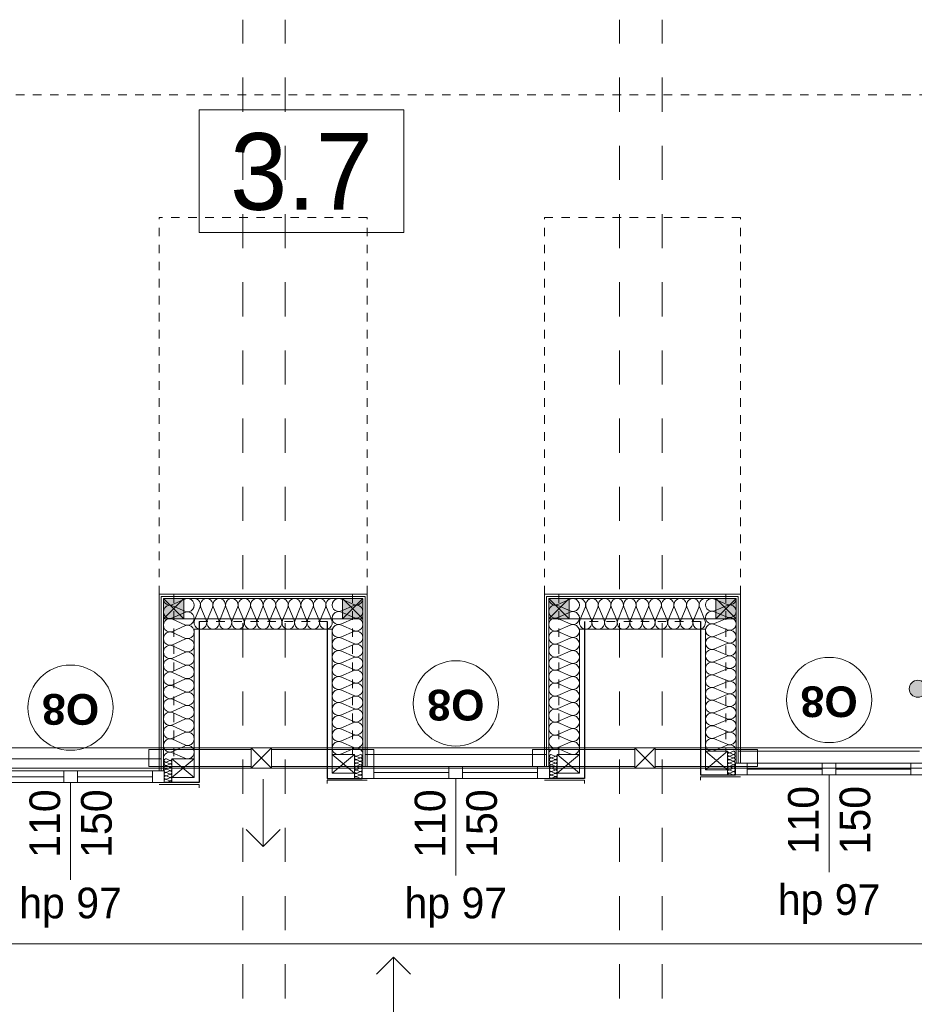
# Model space of a CAD drawing. Extents: x -251948 to -68259, y 37284 to 119967.
# Tile 22 of 41: x -106562 to -101314, y 47629 to 53404. Entities that reach past the tile are written whole.
import ezdxf

# ---------------------------------------------------------------- set-up
doc = ezdxf.new("R2010")
doc.units = 0
doc.header["$MEASUREMENT"] = 0
doc.linetypes.add('Hidden Line', pattern=[100, 50, -50])
doc.linetypes.add('Przerywana', pattern=[400, 200, -200])
for name, color, linetype in [('Arch ocieplenie', 7, 'Continuous'), ('Arch opisy', 7, 'Continuous'), ('Arch ściany działowe', 7, 'Continuous'), ('INWENT ODWODNIENIE', 7, 'Continuous')]:
    doc.layers.add(name, color=color, linetype=linetype)
for name, color, linetype, lineweight, true_color in [('Arch ocieplenie_Nr_Pióra__24', 7, 'Continuous', 13, 0x029e21), ('Arch okna_Nr_Pióra__82', 7, 'Continuous', 20, 0xaaaaaa), ('INWENT.ŚCIANY_Nr_Pióra__2', 7, 'Continuous', 13, 0x7f7f7f), ('Inwentaryzacja Konst._Nr_Pióra__3', 7, 'Continuous', 20, 0xff6600)]:
    doc.layers.add(name, color=color, linetype=linetype, lineweight=lineweight, true_color=true_color)
for name, color, linetype, lineweight in [('Arch opisy okien_Nr_Pióra__21', 7, 'Continuous', 13), ('Arch opisy_Nr_Pióra__1', 7, 'Continuous', 25), ('Arch opisy_Nr_Pióra__21', 7, 'Continuous', 13), ('Arch ściany działowe_Nr_Pióra__5', 7, 'Continuous', 13), ('INWENT DACH_Nr_Pióra__21', 7, 'Continuous', 13), ('INWENT ODWODNIENIE_Nr_Pióra__21', 7, 'Continuous', 13), ('INWENT ODWODNIENIE_Nr_Pióra__5', 7, 'Continuous', 13), ('INWENT OPISY_Nr_Pióra__21', 7, 'Continuous', 13), ('INWENT STROPY_Nr_Pióra__21', 7, 'Continuous', 13), ('INWENT. OKNA_Nr_Pióra__21', 7, 'Continuous', 13), ('INWENT.ŚCIANY_Nr_Pióra__1', 7, 'Continuous', 25), ('INWENT.ŚCIANY_Nr_Pióra__20', 1, 'Continuous', 20)]:
    doc.layers.add(name, color=color, linetype=linetype, lineweight=lineweight)
doc.styles.add('GENERATED_STYLE_4', font='txt')
doc.styles.add('GENERATED_STYLE_5', font='txt')
doc.styles.add('GENERATED_STYLE_6', font='arialbd.ttf')

# ---------------------------------------------------------------- blocks, each defined once
blk = doc.blocks.new('Ściana_101', base_point=(-105743.7, 50033.6))
at = {"layer": 'Arch ściany działowe_Nr_Pióra__5', "linetype": 'Continuous'}
for p, q in [((-105743.7, 50033.6), (-105743.7, 48998.6)), ((-105731.2, 48998.6), (-105731.2, 50021.1)), ((-105743.7, 48998.6), (-105731.2, 48998.6))]:
    blk.add_line(p, q, dxfattribs=at)
blk = doc.blocks.new('Ściana_102', base_point=(-105731.2, 50021.1))
at = {"layer": 'Arch ściany działowe_Nr_Pióra__5', "linetype": 'Continuous'}
for p, q in [((-105731.2, 50021.1), (-105731.2, 48998.6)), ((-105718.7, 48998.6), (-105718.7, 50008.6)), ((-105731.2, 48998.6), (-105718.7, 48998.6))]:
    blk.add_line(p, q, dxfattribs=at)
blk = doc.blocks.new('Ściana_103', base_point=(-104523.7, 50033.6))
at = {"layer": 'Arch ściany działowe_Nr_Pióra__5', "linetype": 'Continuous'}
for p, q in [((-104536.2, 50021.1), (-104536.2, 49023.6)), ((-104523.7, 49023.6), (-104523.7, 50033.6)), ((-104536.2, 49023.6), (-104523.7, 49023.6))]:
    blk.add_line(p, q, dxfattribs=at)
blk = doc.blocks.new('Ściana_104', base_point=(-104536.2, 50021.1))
at = {"layer": 'Arch ściany działowe_Nr_Pióra__5', "linetype": 'Continuous'}
for p, q in [((-104536.2, 49023.6), (-104536.2, 50021.1)), ((-104548.7, 50008.6), (-104548.7, 49023.6)), ((-104548.7, 49023.6), (-104536.2, 49023.6))]:
    blk.add_line(p, q, dxfattribs=at)
blk = doc.blocks.new('Ściana_105', base_point=(-103483.7, 50033.6))
at = {"layer": 'Arch ściany działowe_Nr_Pióra__5', "linetype": 'Continuous'}
for p, q in [((-103483.7, 50033.6), (-103483.7, 49023.6)), ((-103471.2, 49023.6), (-103471.2, 50021.1)), ((-103483.7, 49023.6), (-103471.2, 49023.6))]:
    blk.add_line(p, q, dxfattribs=at)
blk = doc.blocks.new('Ściana_106', base_point=(-103471.2, 50021.1))
at = {"layer": 'Arch ściany działowe_Nr_Pióra__5', "linetype": 'Continuous'}
for p, q in [((-103471.2, 50021.1), (-103471.2, 49023.6)), ((-103458.7, 49023.6), (-103458.7, 50008.6)), ((-103471.2, 49023.6), (-103458.7, 49023.6))]:
    blk.add_line(p, q, dxfattribs=at)
blk = doc.blocks.new('Ściana_107', base_point=(-102333.7, 50033.6))
at = {"layer": 'Arch ściany działowe_Nr_Pióra__5', "linetype": 'Continuous'}
for p, q in [((-102346.2, 50021.1), (-102346.2, 49043.6)), ((-102333.7, 49043.6), (-102333.7, 50033.6)), ((-102346.2, 49043.6), (-102333.7, 49043.6))]:
    blk.add_line(p, q, dxfattribs=at)
blk = doc.blocks.new('Ściana_108', base_point=(-102346.2, 50021.1))
at = {"layer": 'Arch ściany działowe_Nr_Pióra__5', "linetype": 'Continuous'}
for p, q in [((-102346.2, 49043.6), (-102346.2, 50021.1)), ((-102358.7, 50008.6), (-102358.7, 49043.6)), ((-102358.7, 49043.6), (-102346.2, 49043.6))]:
    blk.add_line(p, q, dxfattribs=at)
blk = doc.blocks.new('Ściana_171', base_point=(-104523.7, 50033.6))
at = {"layer": 'Arch ściany działowe_Nr_Pióra__5', "linetype": 'Continuous'}
for p, q in [((-104523.7, 50033.6), (-105743.7, 50033.6)), ((-105731.2, 50021.1), (-104536.2, 50021.1))]:
    blk.add_line(p, q, dxfattribs=at)
blk = doc.blocks.new('Ściana_172', base_point=(-104536.2, 50021.1))
at = {"layer": 'Arch ściany działowe_Nr_Pióra__5', "linetype": 'Continuous'}
for p, q in [((-104536.2, 50021.1), (-105731.2, 50021.1)), ((-105718.7, 50008.6), (-104548.7, 50008.6))]:
    blk.add_line(p, q, dxfattribs=at)
blk = doc.blocks.new('Ściana_173', base_point=(-102333.7, 50033.6))
at = {"layer": 'Arch ściany działowe_Nr_Pióra__5', "linetype": 'Continuous'}
for p, q in [((-102333.7, 50033.6), (-103483.7, 50033.6)), ((-103471.2, 50021.1), (-102346.2, 50021.1))]:
    blk.add_line(p, q, dxfattribs=at)
blk = doc.blocks.new('Ściana_174', base_point=(-102346.2, 50021.1))
at = {"layer": 'Arch ściany działowe_Nr_Pióra__5', "linetype": 'Continuous'}
for p, q in [((-102346.2, 50021.1), (-103471.2, 50021.1)), ((-103458.7, 50008.6), (-102358.7, 50008.6))]:
    blk.add_line(p, q, dxfattribs=at)
blk = doc.blocks.new('Izolacja cieplna 14_74', base_point=(-105718.7, 49068.6))
at = {"layer": 'Arch ocieplenie_Nr_Pióra__24', "linetype": 'Continuous'}
for p, q in [((-105665.1, 49972.7), (-105592.4, 50005.3)), ((-105592.4, 49933.6), (-105665.1, 49966.1)), ((-105665.1, 49894.4), (-105592.4, 49927)), ((-105592.4, 49855.2), (-105665.1, 49887.8)), ((-105665.1, 49816.1), (-105592.4, 49848.6)), ((-105592.4, 49776.9), (-105665.1, 49809.5)), ((-105665.1, 49737.7), (-105592.4, 49770.3)), ((-105592.4, 49698.6), (-105665.1, 49731.1)), ((-105665.1, 49659.4), (-105592.4, 49692)), ((-105592.4, 49620.2), (-105665.1, 49652.8)), ((-105665.1, 49581.1), (-105592.4, 49613.6)), ((-105592.4, 49541.9), (-105665.1, 49574.5)), ((-105665.1, 49502.7), (-105592.4, 49535.3)), ((-105592.4, 49463.6), (-105665.1, 49496.1)), ((-105665.1, 49424.4), (-105592.4, 49457)), ((-105592.4, 49385.2), (-105665.1, 49417.8)), ((-105665.1, 49346.1), (-105592.4, 49378.6)), ((-105592.4, 49306.9), (-105665.1, 49339.5)), ((-105665.1, 49267.7), (-105592.4, 49300.3)), ((-105592.4, 49228.6), (-105665.1, 49261.1)), ((-105665.1, 49189.4), (-105592.4, 49222)), ((-105592.4, 49150.2), (-105665.1, 49182.8)), ((-105665.1, 49111.1), (-105592.4, 49143.6)), ((-105592.4, 49071.9), (-105665.1, 49104.5))]:
    blk.add_line(p, q, dxfattribs=at)
for centre, start_param, end_param in [((-105577, 49969.4), 2.728799, 6.695979), ((-105680.5, 49930.3), 5.870392, 9.837571), ((-105680.5, 50008.6), 1.570796, 3.554385), ((-105577, 49891.1), 2.728799, 6.695979), ((-105680.5, 49851.9), 5.870392, 9.837571), ((-105577, 49812.8), 2.728799, 6.695979), ((-105680.5, 49773.6), 5.870392, 9.837571), ((-105680.5, 49695.3), 5.870392, 9.837571), ((-105577, 49734.4), 2.728799, 6.695979), ((-105577, 49656.1), 2.728799, 6.695979), ((-105680.5, 49616.9), 5.870392, 9.837571), ((-105577, 49577.8), 2.728799, 6.695979), ((-105680.5, 49538.6), 5.870392, 9.837571), ((-105680.5, 49460.3), 5.870392, 9.837571), ((-105577, 49499.4), 2.728799, 6.695979), ((-105577, 49421.1), 2.728799, 6.695979), ((-105680.5, 49381.9), 5.870392, 9.837571), ((-105577, 49342.8), 2.728799, 6.695979), ((-105680.5, 49303.6), 5.870392, 9.837571), ((-105680.5, 49225.3), 5.870392, 9.837571), ((-105577, 49264.4), 2.728799, 6.695979), ((-105577, 49186.1), 2.728799, 6.695979), ((-105680.5, 49146.9), 5.870392, 9.837571), ((-105577, 49107.8), 2.728799, 6.695979), ((-105680.5, 49068.6), 5.870392, 7.853982)]:
    blk.add_ellipse(centre, major_axis=(0, 39.2), ratio=0.977414, start_param=start_param, end_param=end_param, dxfattribs=at)
blk = doc.blocks.new('Izolacja cieplna 14_75', base_point=(-105668.7, 48928.6))
at = {"layer": 'Arch ocieplenie_Nr_Pióra__24', "linetype": 'Continuous'}
for p, q in [((-105682.1, 49059.4), (-105700.3, 49067.8)), ((-105700.3, 49049.4), (-105682.1, 49057.8)), ((-105682.1, 49039.4), (-105700.3, 49047.8)), ((-105700.3, 49029.4), (-105682.1, 49037.8)), ((-105682.1, 49019.4), (-105700.3, 49027.8)), ((-105700.3, 49009.4), (-105682.1, 49017.8)), ((-105682.1, 48999.4), (-105700.3, 49007.8)), ((-105700.3, 48989.4), (-105682.1, 48997.8)), ((-105682.1, 48979.4), (-105700.3, 48987.8)), ((-105700.3, 48969.4), (-105682.1, 48977.8)), ((-105682.1, 48959.4), (-105700.3, 48967.8)), ((-105700.3, 48949.4), (-105682.1, 48957.8)), ((-105682.1, 48939.4), (-105700.3, 48947.8)), ((-105700.3, 48929.4), (-105682.1, 48937.8))]:
    blk.add_line(p, q, dxfattribs=at)
for centre, start_param, end_param in [((-105704.2, 49058.6), 5.870392, 9.837571), ((-105704.2, 49038.6), 5.870392, 9.837571), ((-105678.3, 49068.6), 2.7288, 4.712389), ((-105678.3, 49048.6), 2.7288, 6.695979), ((-105678.3, 49028.6), 2.7288, 6.695979), ((-105704.2, 49018.6), 5.870392, 9.837571), ((-105704.2, 48998.6), 5.870392, 9.837571), ((-105704.2, 48978.6), 5.870392, 9.837571), ((-105678.3, 49008.6), 2.7288, 6.695979), ((-105678.3, 48988.6), 2.7288, 6.695979), ((-105678.3, 48968.6), 2.7288, 6.695979), ((-105704.2, 48958.6), 5.870392, 9.837571), ((-105704.2, 48938.6), 5.870392, 9.837571), ((-105678.3, 48948.6), 2.7288, 6.695979), ((-105678.3, 48928.6), 4.712389, 6.695979)]:
    blk.add_ellipse(centre, major_axis=(0, 10), ratio=0.957061, start_param=start_param, end_param=end_param, dxfattribs=at)
blk = doc.blocks.new('Izolacja cieplna 14_77', base_point=(-104548.7, 49093.6))
at = {"layer": 'Arch ocieplenie_Nr_Pióra__24', "linetype": 'Continuous'}
for p, q in [((-104602.4, 49973.7), (-104675.1, 50005.4)), ((-104675.1, 49935.6), (-104602.4, 49967.3)), ((-104602.4, 49897.4), (-104675.1, 49929.1)), ((-104675.1, 49859.3), (-104602.4, 49891)), ((-104602.4, 49821.2), (-104675.1, 49852.9)), ((-104675.1, 49783.1), (-104602.4, 49814.8)), ((-104602.4, 49744.9), (-104675.1, 49776.6)), ((-104675.1, 49706.8), (-104602.4, 49738.5)), ((-104602.4, 49668.7), (-104675.1, 49700.4)), ((-104675.1, 49630.6), (-104602.4, 49662.3)), ((-104602.4, 49592.4), (-104675.1, 49624.1)), ((-104675.1, 49554.3), (-104602.4, 49586)), ((-104602.4, 49516.2), (-104675.1, 49547.9)), ((-104675.1, 49478.1), (-104602.4, 49509.8)), ((-104602.4, 49439.9), (-104675.1, 49471.6)), ((-104675.1, 49401.8), (-104602.4, 49433.5)), ((-104602.4, 49363.7), (-104675.1, 49395.4)), ((-104675.1, 49325.6), (-104602.4, 49357.3)), ((-104602.4, 49287.4), (-104675.1, 49319.1)), ((-104675.1, 49249.3), (-104602.4, 49281)), ((-104602.4, 49211.2), (-104675.1, 49242.9)), ((-104675.1, 49173.1), (-104602.4, 49204.8)), ((-104602.4, 49134.9), (-104675.1, 49166.6)), ((-104675.1, 49096.8), (-104602.4, 49128.5))]:
    blk.add_line(p, q, dxfattribs=at)
for centre, start_param, end_param in [((-104690.5, 49970.5), 4.299595, 8.266775), ((-104587, 50008.6), 1.158004, 3.141593), ((-104587, 49932.4), 1.158004, 5.125183), ((-104690.5, 49894.2), 4.299595, 8.266775), ((-104587, 49856.1), 1.158004, 5.125183), ((-104690.5, 49818), 4.299595, 8.266775), ((-104690.5, 49741.7), 4.299595, 8.266775), ((-104587, 49779.9), 1.158004, 5.125183), ((-104587, 49703.6), 1.158004, 5.125183), ((-104690.5, 49665.5), 4.299595, 8.266775), ((-104587, 49627.4), 1.158004, 5.125183), ((-104690.5, 49589.2), 4.299595, 8.266775), ((-104690.5, 49513), 4.299595, 8.266775), ((-104587, 49551.1), 1.158004, 5.125183), ((-104587, 49474.9), 1.158004, 5.125183), ((-104690.5, 49436.7), 4.299595, 8.266775), ((-104587, 49398.6), 1.158004, 5.125183), ((-104690.5, 49360.5), 4.299595, 8.266775), ((-104690.5, 49284.2), 4.299595, 8.266775), ((-104587, 49322.4), 1.158004, 5.125183), ((-104587, 49246.1), 1.158004, 5.125183), ((-104690.5, 49208), 4.299595, 8.266775), ((-104587, 49169.9), 1.158004, 5.125183), ((-104690.5, 49131.7), 4.299595, 8.266775), ((-104587, 49093.6), 3.141593, 5.125182)]:
    blk.add_ellipse(centre, major_axis=(-38.3, 0), ratio=0.995897, start_param=start_param, end_param=end_param, dxfattribs=at)
blk = doc.blocks.new('Izolacja cieplna 14_78', base_point=(-103458.7, 49093.6))
at = {"layer": 'Arch ocieplenie_Nr_Pióra__24', "linetype": 'Continuous'}
for p, q in [((-103405.1, 49973.7), (-103332.4, 50005.4)), ((-103332.4, 49935.6), (-103405.1, 49967.3)), ((-103405.1, 49897.4), (-103332.4, 49929.1)), ((-103332.4, 49859.3), (-103405.1, 49891)), ((-103405.1, 49821.2), (-103332.4, 49852.9)), ((-103332.4, 49783.1), (-103405.1, 49814.8)), ((-103405.1, 49744.9), (-103332.4, 49776.6)), ((-103332.4, 49706.8), (-103405.1, 49738.5)), ((-103405.1, 49668.7), (-103332.4, 49700.4)), ((-103332.4, 49630.6), (-103405.1, 49662.3)), ((-103405.1, 49592.4), (-103332.4, 49624.1)), ((-103332.4, 49554.3), (-103405.1, 49586)), ((-103405.1, 49516.2), (-103332.4, 49547.9)), ((-103332.4, 49478.1), (-103405.1, 49509.8)), ((-103405.1, 49439.9), (-103332.4, 49471.6)), ((-103332.4, 49401.8), (-103405.1, 49433.5)), ((-103405.1, 49363.7), (-103332.4, 49395.4)), ((-103332.4, 49325.6), (-103405.1, 49357.3)), ((-103405.1, 49287.4), (-103332.4, 49319.1)), ((-103332.4, 49249.3), (-103405.1, 49281)), ((-103405.1, 49211.2), (-103332.4, 49242.9)), ((-103332.4, 49173.1), (-103405.1, 49204.8)), ((-103405.1, 49134.9), (-103332.4, 49166.6)), ((-103332.4, 49096.8), (-103405.1, 49128.5))]:
    blk.add_line(p, q, dxfattribs=at)
for centre, start_param, end_param in [((-103317, 49970.5), 1.158003, 5.125183), ((-103420.5, 49932.4), 4.299595, 8.266774), ((-103420.5, 50008.6), 0, 1.983589), ((-103420.5, 49856.1), 4.299595, 8.266774), ((-103317, 49894.2), 1.158003, 5.125183), ((-103317, 49818), 1.158003, 5.125183), ((-103420.5, 49779.9), 4.299595, 8.266774), ((-103317, 49741.7), 1.158003, 5.125183), ((-103420.5, 49703.6), 4.299595, 8.266774), ((-103420.5, 49627.4), 4.299595, 8.266774), ((-103317, 49665.5), 1.158003, 5.125183), ((-103317, 49589.2), 1.158003, 5.125183), ((-103420.5, 49551.1), 4.299595, 8.266774), ((-103317, 49513), 1.158003, 5.125183), ((-103420.5, 49474.9), 4.299595, 8.266774), ((-103420.5, 49398.6), 4.299595, 8.266774), ((-103317, 49436.7), 1.158003, 5.125183), ((-103317, 49360.5), 1.158003, 5.125183), ((-103420.5, 49322.4), 4.299595, 8.266774), ((-103317, 49284.2), 1.158003, 5.125183), ((-103420.5, 49246.1), 4.299595, 8.266774), ((-103420.5, 49169.9), 4.299595, 8.266774), ((-103317, 49208), 1.158003, 5.125183), ((-103317, 49131.7), 1.158003, 5.125183), ((-103420.5, 49093.6), 4.299596, 6.283185)]:
    blk.add_ellipse(centre, major_axis=(-38.3, 0), ratio=0.995897, start_param=start_param, end_param=end_param, dxfattribs=at)
blk = doc.blocks.new('Izolacja cieplna 14_79', base_point=(-103408.7, 48953.6))
at = {"layer": 'Arch ocieplenie_Nr_Pióra__24', "linetype": 'Continuous'}
for p, q in [((-103422.1, 49084.4), (-103440.3, 49092.8)), ((-103440.3, 49074.4), (-103422.1, 49082.8)), ((-103422.1, 49064.4), (-103440.3, 49072.8)), ((-103440.3, 49054.4), (-103422.1, 49062.8)), ((-103422.1, 49044.4), (-103440.3, 49052.8)), ((-103440.3, 49034.4), (-103422.1, 49042.8)), ((-103422.1, 49024.4), (-103440.3, 49032.8)), ((-103440.3, 49014.4), (-103422.1, 49022.8)), ((-103422.1, 49004.4), (-103440.3, 49012.8)), ((-103440.3, 48994.4), (-103422.1, 49002.8)), ((-103422.1, 48984.4), (-103440.3, 48992.8)), ((-103440.3, 48974.4), (-103422.1, 48982.8)), ((-103422.1, 48964.4), (-103440.3, 48972.8)), ((-103440.3, 48954.4), (-103422.1, 48962.8))]:
    blk.add_line(p, q, dxfattribs=at)
for centre, start_param, end_param in [((-103444.2, 49083.6), 5.870392, 9.837571), ((-103418.3, 49093.6), 2.7288, 4.712389), ((-103444.2, 49063.6), 5.870392, 9.837571), ((-103444.2, 49043.6), 5.870392, 9.837571), ((-103444.2, 49023.6), 5.870392, 9.837571), ((-103418.3, 49073.6), 2.7288, 6.695979), ((-103418.3, 49053.6), 2.7288, 6.695979), ((-103418.3, 49033.6), 2.7288, 6.695979), ((-103444.2, 49003.6), 5.870392, 9.837571), ((-103444.2, 48983.6), 5.870392, 9.837571), ((-103444.2, 48963.6), 5.870392, 9.837571), ((-103418.3, 49013.6), 2.7288, 6.695979), ((-103418.3, 48993.6), 2.7288, 6.695979), ((-103418.3, 48973.6), 2.7288, 6.695979), ((-103418.3, 48953.6), 4.712389, 6.695979)]:
    blk.add_ellipse(centre, major_axis=(0, 10), ratio=0.957061, start_param=start_param, end_param=end_param, dxfattribs=at)
blk = doc.blocks.new('Izolacja cieplna 14_80', base_point=(-104598.7, 48953.6))
at = {"layer": 'Arch ocieplenie_Nr_Pióra__24', "linetype": 'Continuous'}
for p, q in [((-104585.3, 49084.4), (-104567.1, 49092.8)), ((-104567.1, 49074.4), (-104585.3, 49082.8)), ((-104585.3, 49064.4), (-104567.1, 49072.8)), ((-104567.1, 49054.4), (-104585.3, 49062.8)), ((-104585.3, 49044.4), (-104567.1, 49052.8)), ((-104567.1, 49034.4), (-104585.3, 49042.8)), ((-104585.3, 49024.4), (-104567.1, 49032.8)), ((-104567.1, 49014.4), (-104585.3, 49022.8)), ((-104585.3, 49004.4), (-104567.1, 49012.8)), ((-104567.1, 48994.4), (-104585.3, 49002.8)), ((-104585.3, 48984.4), (-104567.1, 48992.8)), ((-104567.1, 48974.4), (-104585.3, 48982.8)), ((-104585.3, 48964.4), (-104567.1, 48972.8)), ((-104567.1, 48954.4), (-104585.3, 48962.8))]:
    blk.add_line(p, q, dxfattribs=at)
for centre, start_param, end_param in [((-104589.2, 49093.6), 1.570796, 3.554385), ((-104563.3, 49083.6), 2.728799, 6.695979), ((-104589.2, 49073.6), 5.870392, 9.837571), ((-104589.2, 49053.6), 5.870392, 9.837571), ((-104589.2, 49033.6), 5.870392, 9.837571), ((-104563.3, 49063.6), 2.728799, 6.695979), ((-104563.3, 49043.6), 2.728799, 6.695979), ((-104563.3, 49023.6), 2.728799, 6.695979), ((-104589.2, 49013.6), 5.870392, 9.837571), ((-104589.2, 48993.6), 5.870392, 9.837571), ((-104589.2, 48973.6), 5.870392, 9.837571), ((-104563.3, 49003.6), 2.728799, 6.695979), ((-104563.3, 48983.6), 2.728799, 6.695979), ((-104563.3, 48963.6), 2.728799, 6.695979), ((-104589.2, 48953.6), 5.870392, 7.853982)]:
    blk.add_ellipse(centre, major_axis=(0, 10), ratio=0.957061, start_param=start_param, end_param=end_param, dxfattribs=at)
blk = doc.blocks.new('Izolacja cieplna 14_81', base_point=(-102358.7, 49113.6))
at = {"layer": 'Arch ocieplenie_Nr_Pióra__24', "linetype": 'Continuous'}
for p, q in [((-102412.4, 49974.4), (-102485.1, 50005.5)), ((-102485.1, 49937.2), (-102412.4, 49968.2)), ((-102412.4, 49899.9), (-102485.1, 49930.9)), ((-102485.1, 49862.6), (-102412.4, 49893.6)), ((-102412.4, 49825.3), (-102485.1, 49856.3)), ((-102485.1, 49788), (-102412.4, 49819)), ((-102412.4, 49750.7), (-102485.1, 49781.7)), ((-102485.1, 49713.4), (-102412.4, 49744.4)), ((-102412.4, 49676.1), (-102485.1, 49707.1)), ((-102485.1, 49638.8), (-102412.4, 49669.8)), ((-102412.4, 49601.5), (-102485.1, 49632.6)), ((-102485.1, 49564.2), (-102412.4, 49595.3)), ((-102412.4, 49526.9), (-102485.1, 49558)), ((-102485.1, 49489.7), (-102412.4, 49520.7)), ((-102412.4, 49452.4), (-102485.1, 49483.4)), ((-102485.1, 49415.1), (-102412.4, 49446.1)), ((-102412.4, 49377.8), (-102485.1, 49408.8)), ((-102485.1, 49340.5), (-102412.4, 49371.5)), ((-102412.4, 49303.2), (-102485.1, 49334.2)), ((-102485.1, 49265.9), (-102412.4, 49296.9)), ((-102412.4, 49228.6), (-102485.1, 49259.6)), ((-102485.1, 49191.3), (-102412.4, 49222.3)), ((-102412.4, 49154), (-102485.1, 49185.1)), ((-102485.1, 49116.7), (-102412.4, 49147.8))]:
    blk.add_line(p, q, dxfattribs=at)
for centre, start_param, end_param in [((-102500.5, 49971.3), 4.299595, 8.266775), ((-102397, 50008.6), 1.158004, 3.141593), ((-102397, 49934), 1.158004, 5.125183), ((-102500.5, 49896.7), 4.299595, 8.266775), ((-102397, 49859.4), 1.158004, 5.125183), ((-102500.5, 49822.1), 4.299595, 8.266775), ((-102500.5, 49747.6), 4.299595, 8.266775), ((-102397, 49784.9), 1.158004, 5.125183), ((-102397, 49710.3), 1.158004, 5.125183), ((-102500.5, 49673), 4.299595, 8.266775), ((-102397, 49635.7), 1.158004, 5.125183), ((-102500.5, 49598.4), 4.299595, 8.266775), ((-102500.5, 49523.8), 4.299595, 8.266775), ((-102397, 49561.1), 1.158004, 5.125183), ((-102397, 49486.5), 1.158004, 5.125183), ((-102500.5, 49449.2), 4.299595, 8.266775), ((-102397, 49411.9), 1.158004, 5.125183), ((-102500.5, 49374.6), 4.299595, 8.266775), ((-102397, 49337.4), 1.158004, 5.125183), ((-102500.5, 49300.1), 4.299595, 8.266775), ((-102500.5, 49225.5), 4.299595, 8.266775), ((-102397, 49262.8), 1.158004, 5.125183), ((-102397, 49188.2), 1.158004, 5.125183), ((-102500.5, 49150.9), 4.299595, 8.266775), ((-102397, 49113.6), 3.141593, 5.125182)]:
    blk.add_ellipse(centre, major_axis=(-38.3, 0), ratio=0.974129, start_param=start_param, end_param=end_param, dxfattribs=at)
blk = doc.blocks.new('Izolacja cieplna 14_84', base_point=(-102408.7, 48973.6))
at = {"layer": 'Arch ocieplenie_Nr_Pióra__24', "linetype": 'Continuous'}
for p, q in [((-102395.3, 49104.4), (-102377.1, 49112.8)), ((-102377.1, 49094.4), (-102395.3, 49102.8)), ((-102395.3, 49084.4), (-102377.1, 49092.8)), ((-102377.1, 49074.4), (-102395.3, 49082.8)), ((-102395.3, 49064.4), (-102377.1, 49072.8)), ((-102377.1, 49054.4), (-102395.3, 49062.8)), ((-102395.3, 49044.4), (-102377.1, 49052.8)), ((-102377.1, 49034.4), (-102395.3, 49042.8)), ((-102395.3, 49024.4), (-102377.1, 49032.8)), ((-102377.1, 49014.4), (-102395.3, 49022.8)), ((-102395.3, 49004.4), (-102377.1, 49012.8)), ((-102377.1, 48994.4), (-102395.3, 49002.8)), ((-102395.3, 48984.4), (-102377.1, 48992.8)), ((-102377.1, 48974.4), (-102395.3, 48982.8))]:
    blk.add_line(p, q, dxfattribs=at)
for centre, start_param, end_param in [((-102399.2, 49093.6), 5.870392, 9.837571), ((-102399.2, 49113.6), 1.570796, 3.554385), ((-102373.3, 49103.6), 2.728799, 6.695979), ((-102373.3, 49083.6), 2.728799, 6.695979), ((-102399.2, 49073.6), 5.870392, 9.837571), ((-102399.2, 49053.6), 5.870392, 9.837571), ((-102399.2, 49033.6), 5.870392, 9.837571), ((-102373.3, 49063.6), 2.728799, 6.695979), ((-102373.3, 49043.6), 2.728799, 6.695979), ((-102373.3, 49023.6), 2.728799, 6.695979), ((-102399.2, 49013.6), 5.870392, 9.837571), ((-102399.2, 48993.6), 5.870392, 9.837571), ((-102399.2, 48973.6), 5.870392, 7.853982), ((-102373.3, 49003.6), 2.728799, 6.695979), ((-102373.3, 48983.6), 2.728799, 6.695979)]:
    blk.add_ellipse(centre, major_axis=(0, 10), ratio=0.957061, start_param=start_param, end_param=end_param, dxfattribs=at)
blk = doc.blocks.new('Izolacja cieplna 14_119', base_point=(-105538.7, 50008.6))
at = {"layer": 'Arch ocieplenie_Nr_Pióra__24', "linetype": 'Continuous'}
for p, q in [((-105535.6, 49882.2), (-105505, 49955)), ((-105498.8, 49955), (-105468.2, 49882.2)), ((-105462, 49882.2), (-105431.4, 49955)), ((-105425.2, 49955), (-105394.6, 49882.2)), ((-105388.4, 49882.2), (-105357.7, 49955)), ((-105351.6, 49955), (-105320.9, 49882.2)), ((-105314.7, 49882.2), (-105284.1, 49955)), ((-105277.9, 49955), (-105247.3, 49882.2)), ((-105241.1, 49882.2), (-105210.5, 49955)), ((-105204.3, 49955), (-105173.6, 49882.2)), ((-105167.5, 49882.2), (-105136.8, 49955)), ((-105130.6, 49955), (-105100, 49882.2)), ((-105093.8, 49882.2), (-105063.2, 49955)), ((-105057, 49955), (-105026.4, 49882.2)), ((-105020.2, 49882.2), (-104989.6, 49955)), ((-104983.4, 49955), (-104952.7, 49882.2)), ((-104946.6, 49882.2), (-104915.9, 49955)), ((-104909.7, 49955), (-104879.1, 49882.2)), ((-104872.9, 49882.2), (-104842.3, 49955)), ((-104836.1, 49955), (-104805.5, 49882.2)), ((-104799.3, 49882.2), (-104768.6, 49955)), ((-104762.5, 49955), (-104731.8, 49882.2))]:
    blk.add_line(p, q, dxfattribs=at)
for centre, start_param, end_param in [((-105538.7, 49970.3), 4.299596, 6.283185), ((-105465.1, 49970.3), 4.299595, 8.266774), ((-105391.5, 49970.3), 4.299595, 8.266774), ((-105317.8, 49970.3), 4.299595, 8.266774), ((-105244.2, 49970.3), 4.299595, 8.266774), ((-105170.6, 49970.3), 4.299595, 8.266774), ((-105096.9, 49970.3), 4.299595, 8.266774), ((-105023.3, 49970.3), 4.299595, 8.266774), ((-104949.6, 49970.3), 4.299595, 8.266774), ((-104876, 49970.3), 4.299595, 8.266774), ((-104802.4, 49970.3), 4.299595, 8.266774), ((-104728.7, 49970.3), 0, 1.983589), ((-105501.9, 49866.9), 1.158003, 5.125183), ((-105428.3, 49866.9), 1.158003, 5.125183), ((-105354.6, 49866.9), 1.158003, 5.125183), ((-105281, 49866.9), 1.158003, 5.125183), ((-105207.4, 49866.9), 1.158003, 5.125183), ((-105133.7, 49866.9), 1.158003, 5.125183), ((-105060.1, 49866.9), 1.158003, 5.125183), ((-104986.5, 49866.9), 1.158003, 5.125183), ((-104912.8, 49866.9), 1.158003, 5.125183), ((-104839.2, 49866.9), 1.158003, 5.125183), ((-104765.6, 49866.9), 1.158003, 5.125183)]:
    blk.add_ellipse(centre, major_axis=(0, 38.3), ratio=0.961761, start_param=start_param, end_param=end_param, dxfattribs=at)
blk = doc.blocks.new('Izolacja cieplna 14_120', base_point=(-103278.7, 50008.6))
at = {"layer": 'Arch ocieplenie_Nr_Pióra__24', "linetype": 'Continuous'}
for p, q in [((-103275.6, 49882.2), (-103244.8, 49955)), ((-103238.6, 49955), (-103207.8, 49882.2)), ((-103201.6, 49882.2), (-103170.8, 49955)), ((-103164.6, 49955), (-103133.8, 49882.2)), ((-103127.6, 49882.2), (-103096.8, 49955)), ((-103090.6, 49955), (-103059.8, 49882.2)), ((-103053.6, 49882.2), (-103022.8, 49955)), ((-103016.6, 49955), (-102985.8, 49882.2)), ((-102979.6, 49882.2), (-102948.8, 49955)), ((-102942.6, 49955), (-102911.8, 49882.2)), ((-102905.6, 49882.2), (-102874.8, 49955)), ((-102868.6, 49955), (-102837.8, 49882.2)), ((-102831.6, 49882.2), (-102800.8, 49955)), ((-102794.6, 49955), (-102763.8, 49882.2)), ((-102757.6, 49882.2), (-102726.8, 49955)), ((-102720.6, 49955), (-102689.8, 49882.2)), ((-102683.6, 49882.2), (-102652.8, 49955)), ((-102646.6, 49955), (-102615.8, 49882.2)), ((-102609.6, 49882.2), (-102578.8, 49955)), ((-102572.6, 49955), (-102541.8, 49882.2))]:
    blk.add_line(p, q, dxfattribs=at)
for centre, start_param, end_param in [((-103278.7, 49970.3), 4.299596, 6.283185), ((-103204.7, 49970.3), 4.299595, 8.266774), ((-103130.7, 49970.3), 4.299595, 8.266774), ((-103056.7, 49970.3), 4.299595, 8.266774), ((-102982.7, 49970.3), 4.299595, 8.266774), ((-102908.7, 49970.3), 4.299595, 8.266774), ((-102834.7, 49970.3), 4.299595, 8.266774), ((-102760.7, 49970.3), 4.299595, 8.266774), ((-102686.7, 49970.3), 4.299595, 8.266774), ((-102612.7, 49970.3), 4.299595, 8.266774), ((-102538.7, 49970.3), 0, 1.983589), ((-103241.7, 49866.9), 1.158003, 5.125183), ((-103167.7, 49866.9), 1.158003, 5.125183), ((-103093.7, 49866.9), 1.158003, 5.125183), ((-103019.7, 49866.9), 1.158003, 5.125183), ((-102945.7, 49866.9), 1.158003, 5.125183), ((-102871.7, 49866.9), 1.158003, 5.125183), ((-102797.7, 49866.9), 1.158003, 5.125183), ((-102723.7, 49866.9), 1.158003, 5.125183), ((-102649.7, 49866.9), 1.158003, 5.125183), ((-102575.7, 49866.9), 1.158003, 5.125183)]:
    blk.add_ellipse(centre, major_axis=(0, 38.3), ratio=0.96651, start_param=start_param, end_param=end_param, dxfattribs=at)
blk = doc.blocks.new('Linia_9', base_point=(-104369.7, 47510.1))
at = {"layer": 'INWENT ODWODNIENIE_Nr_Pióra__21', "linetype": 'Continuous'}
for q in [(-104469.7, 47805.9), (-104269.7, 47805.9)]:
    blk.add_line((-104369.7, 47905.9), q, dxfattribs=at)
at = {"layer": 'INWENT ODWODNIENIE_Nr_Pióra__5', "linetype": 'Continuous'}
blk.add_line((-104369.7, 47510.1), (-104369.7, 47905.9), dxfattribs=at)
blk = doc.blocks.new('Linia_11', base_point=(-105133.7, 48949.5))
at = {"layer": 'INWENT ODWODNIENIE_Nr_Pióra__21', "linetype": 'Continuous'}
for q in [(-105233.7, 48653.7), (-105033.7, 48653.7)]:
    blk.add_line((-105133.7, 48553.7), q, dxfattribs=at)
at = {"layer": 'INWENT ODWODNIENIE_Nr_Pióra__5', "linetype": 'Continuous'}
blk.add_line((-105133.7, 48949.5), (-105133.7, 48553.7), dxfattribs=at)
blk = doc.blocks.new('Linia_64', base_point=(-101293.7, 49479.2))
at = {"layer": 'Arch opisy_Nr_Pióra__21', "linetype": 'Continuous'}
for points in [[(-101243.7, 49479.2), (-101247.5, 49498.3), (-101258.4, 49514.5), (-101274.6, 49525.4), (-101293.7, 49529.2), (-101312.9, 49525.4), (-101329.1, 49514.5), (-101339.9, 49498.3), (-101343.7, 49479.2), (-101339.9, 49460), (-101329.1, 49443.8), (-101312.9, 49433), (-101293.7, 49429.2), (-101274.6, 49433), (-101258.4, 49443.8), (-101247.5, 49460)], [(-101008.7, 49479.2), (-101012.5, 49498.3), (-101023.4, 49514.5), (-101039.6, 49525.4), (-101058.7, 49529.2), (-101077.9, 49525.4), (-101094.1, 49514.5), (-101104.9, 49498.3), (-101108.7, 49479.2), (-101104.9, 49460), (-101094.1, 49443.8), (-101077.9, 49433), (-101058.7, 49429.2), (-101039.6, 49433), (-101023.4, 49443.8), (-101012.5, 49460)]]:
    blk.add_hatch(color=256, dxfattribs=at).paths.add_polyline_path(points, flags=0)
blk.add_line((-101243.7, 49479.2), (-101108.7, 49479.2), dxfattribs=at)
for centre in [(-101293.7, 49479.2), (-101058.7, 49479.2)]:
    blk.add_circle(centre, 50, dxfattribs=at)

msp = doc.modelspace()

# ---------------------------------------------------------------- hatches: boundary and pattern name
at = {"layer": 'Arch okna_Nr_Pióra__82', "linetype": 'Continuous'}
for points in [[(-105718.74, 49888.6), (-105598.74, 49888.6), (-105598.74, 50008.6), (-105718.74, 50008.6)], [(-104668.74, 49888.6), (-104548.74, 49888.6), (-104548.74, 50008.6), (-104668.74, 50008.6)], [(-103458.74, 49888.6), (-103338.74, 49888.6), (-103338.74, 50008.6), (-103458.74, 50008.6)], [(-102478.74, 49888.6), (-102358.74, 49888.6), (-102358.74, 50008.6), (-102478.74, 50008.6)]]:
    msp.add_hatch(color=256, dxfattribs=at).paths.add_polyline_path(points, flags=0)

# ---------------------------------------------------------------- linework, layer by layer
at = {"layer": 'Arch ocieplenie_Nr_Pióra__24', "linetype": 'Continuous'}
for p, q in [((-105538.74, 49068.6), (-105538.74, 49828.6)), ((-105538.74, 49828.6), (-104728.74, 49828.6)), ((-104728.74, 49093.6), (-104728.74, 49828.6)), ((-103278.74, 49093.6), (-103278.74, 49828.6)), ((-103278.74, 49828.6), (-102538.74, 49828.6)), ((-102538.74, 49113.6), (-102538.74, 49828.6)), ((-104598.74, 48953.6), (-104598.74, 48983.6)), ((-103408.74, 48953.6), (-103408.74, 48983.6)), ((-102408.74, 48973.6), (-102408.74, 49003.6)), ((-105668.74, 48928.6), (-105668.74, 48958.6))]:
    msp.add_line(p, q, dxfattribs=at)
at = {"layer": 'Arch opisy okien_Nr_Pióra__21', "linetype": 'Continuous'}
for centre in [(-106263.74, 49368.6), (-104003.74, 49393.6), (-101813.74, 49413.6)]:
    msp.add_circle(centre, 250, dxfattribs=at)
at = {"layer": 'Arch opisy_Nr_Pióra__21', "linetype": 'Continuous'}
for p, q in [((-104309.42, 52874.7), (-105509.42, 52874.7)), ((-105509.42, 52874.7), (-105509.42, 52154.7)), ((-104309.42, 52154.7), (-104309.42, 52874.7)), ((-105509.42, 52154.7), (-104309.42, 52154.7))]:
    msp.add_line(p, q, dxfattribs=at)
at = {"layer": 'INWENT DACH_Nr_Pióra__21', "linetype": 'Hidden Line'}
for p, q in [((-123484.28, 52963.6), (-96578.74, 52963.6)), ((-105743.74, 50033.6), (-105743.74, 52243.6)), ((-104523.74, 52243.6), (-105743.74, 52243.6)), ((-104523.74, 50033.6), (-104523.74, 52243.6)), ((-103483.74, 50033.6), (-103483.74, 52243.6)), ((-102333.74, 52243.6), (-103483.74, 52243.6)), ((-102333.74, 50033.6), (-102333.74, 52243.6))]:
    msp.add_line(p, q, dxfattribs=at)
at = {"layer": 'INWENT ODWODNIENIE_Nr_Pióra__5', "linetype": 'Continuous'}
msp.add_line((-107308.74, 47983.6), (-99468.74, 47983.6), dxfattribs=at)
at = {"layer": 'INWENT OPISY_Nr_Pióra__21', "linetype": 'Continuous'}
for p, q in [((-101813.74, 48973.6), (-101813.74, 48403.6)), ((-106263.74, 48928.6), (-106263.74, 48358.6)), ((-104003.74, 48953.6), (-104003.74, 48383.6))]:
    msp.add_line(p, q, dxfattribs=at)
at = {"layer": 'INWENT STROPY_Nr_Pióra__21', "linetype": 'Przerywana'}
for p, q in [((-105253.74, 47663.6), (-105253.74, 53403.6)), ((-105003.74, 47663.6), (-105003.74, 53403.6)), ((-103043.74, 47663.6), (-103043.74, 53403.6)), ((-102793.74, 47663.6), (-102793.74, 53403.6))]:
    msp.add_line(p, q, dxfattribs=at)
at = {"layer": 'INWENT. OKNA_Nr_Pióra__21', "linetype": 'Continuous'}
for p, q in [((-104728.74, 49093.6), (-104728.74, 48983.6)), ((-104598.74, 49093.6), (-104728.74, 49093.6)), ((-104728.74, 49093.6), (-104598.74, 48983.6)), ((-104728.74, 48983.6), (-104598.74, 49093.6)), ((-104598.74, 48983.6), (-104598.74, 49093.6)), ((-103473.74, 49093.6), (-104533.74, 49093.6)), ((-103278.74, 48983.6), (-103408.74, 49093.6)), ((-103278.74, 49093.6), (-103408.74, 48983.6)), ((-103408.74, 49093.6), (-103278.74, 49093.6)), ((-103408.74, 48983.6), (-103408.74, 49093.6)), ((-103278.74, 49093.6), (-103278.74, 48983.6)), ((-102538.74, 49113.6), (-102538.74, 49003.6)), ((-102408.74, 49113.6), (-102538.74, 49113.6)), ((-102538.74, 49113.6), (-102408.74, 49003.6)), ((-102538.74, 49003.6), (-102408.74, 49113.6)), ((-102408.74, 49003.6), (-102408.74, 49113.6)), ((-101283.74, 49113.6), (-102343.74, 49113.6)), ((-105733.74, 49068.6), (-106793.74, 49068.6)), ((-105538.74, 48958.6), (-105668.74, 49068.6)), ((-105538.74, 49068.6), (-105668.74, 48958.6)), ((-105668.74, 49068.6), (-105538.74, 49068.6)), ((-105668.74, 48958.6), (-105668.74, 49068.6)), ((-105538.74, 49068.6), (-105538.74, 48958.6)), ((-102363.74, 49043.6), (-101263.74, 49043.6)), ((-102363.74, 48973.6), (-102363.74, 49043.6)), ((-102293.74, 48973.6), (-102293.74, 49043.6)), ((-101853.74, 48973.6), (-101853.74, 49043.6)), ((-101773.74, 48973.6), (-101773.74, 49043.6)), ((-101333.74, 48973.6), (-101333.74, 49043.6)), ((-106813.74, 48998.6), (-105713.74, 48998.6)), ((-106303.74, 48928.6), (-106303.74, 48998.6)), ((-106223.74, 48928.6), (-106223.74, 48998.6)), ((-105783.74, 48928.6), (-105783.74, 48998.6)), ((-105713.74, 48928.6), (-105713.74, 48998.6)), ((-104728.74, 48983.6), (-104598.74, 48983.6)), ((-104553.74, 49023.6), (-103453.74, 49023.6)), ((-104553.74, 48953.6), (-104553.74, 49023.6)), ((-104483.74, 48953.6), (-104483.74, 49023.6)), ((-104043.74, 48988.6), (-104483.74, 48988.6)), ((-104043.74, 48953.6), (-104043.74, 49023.6)), ((-103963.74, 48953.6), (-103963.74, 49023.6)), ((-103523.74, 48988.6), (-103963.74, 48988.6)), ((-103523.74, 48953.6), (-103523.74, 49023.6)), ((-103453.74, 48953.6), (-103453.74, 49023.6)), ((-103278.74, 48983.6), (-103408.74, 48983.6)), ((-102538.74, 49003.6), (-102408.74, 49003.6)), ((-101263.74, 48973.6), (-102363.74, 48973.6)), ((-101853.74, 49008.6), (-102293.74, 49008.6)), ((-101333.74, 49008.6), (-101773.74, 49008.6)), ((-105713.74, 48928.6), (-106813.74, 48928.6)), ((-106303.74, 48963.6), (-106743.74, 48963.6)), ((-105783.74, 48963.6), (-106223.74, 48963.6)), ((-105538.74, 48958.6), (-105668.74, 48958.6)), ((-103453.74, 48953.6), (-104553.74, 48953.6))]:
    msp.add_line(p, q, dxfattribs=at)
at = {"layer": 'INWENT.ŚCIANY_Nr_Pióra__1', "linetype": 'Continuous'}
for p, q in [((-105508.74, 49873.6), (-105508.74, 48928.6)), ((-104758.74, 49873.6), (-104758.74, 48953.6)), ((-103248.74, 49873.6), (-103248.74, 48953.6)), ((-102568.74, 49873.6), (-102568.74, 48973.6)), ((-102568.74, 48973.6), (-102363.74, 48973.6)), ((-105508.74, 48928.6), (-105713.74, 48928.6)), ((-104758.74, 48953.6), (-104553.74, 48953.6)), ((-103248.74, 48953.6), (-103453.74, 48953.6))]:
    msp.add_line(p, q, dxfattribs=at)
at = {"layer": 'INWENT.ŚCIANY_Nr_Pióra__2', "linetype": 'Hidden Line'}
for p, q in [((-105658.74, 50033.6), (-105658.74, 49083.6)), ((-104608.74, 50033.6), (-104608.74, 49093.6)), ((-103398.74, 50033.6), (-103398.74, 49093.6)), ((-102418.74, 50033.6), (-102418.74, 49113.6)), ((-104758.74, 49873.6), (-105508.74, 49873.6)), ((-102568.74, 49873.6), (-103248.74, 49873.6))]:
    msp.add_line(p, q, dxfattribs=at)
at = {"layer": 'INWENT.ŚCIANY_Nr_Pióra__20', "linetype": 'Continuous'}
for p, q in [((-105743.74, 48918.6), (-105508.74, 48918.6)), ((-105508.74, 48918.6), (-105508.74, 48898.6)), ((-104758.74, 48943.6), (-104758.74, 48923.6)), ((-104523.74, 48943.6), (-104758.74, 48943.6)), ((-103483.74, 48943.6), (-103248.74, 48943.6)), ((-103248.74, 48943.6), (-103248.74, 48923.6)), ((-102568.74, 48963.6), (-102568.74, 48943.6)), ((-102333.74, 48963.6), (-102568.74, 48963.6))]:
    msp.add_line(p, q, dxfattribs=at)
at = {"layer": 'Inwentaryzacja Konst._Nr_Pióra__3', "linetype": 'Continuous'}
for p, q in [((-104548.74, 50008.6), (-105718.74, 50008.6)), ((-105718.74, 49888.6), (-105718.74, 50008.6)), ((-105718.74, 50008.6), (-105598.74, 50008.6)), ((-105718.74, 49888.6), (-105598.74, 50008.6)), ((-105598.74, 49888.6), (-105718.74, 50008.6)), ((-105598.74, 50008.6), (-105598.74, 49888.6)), ((-104668.74, 49888.6), (-104668.74, 50008.6)), ((-104668.74, 50008.6), (-104548.74, 50008.6)), ((-104668.74, 49888.6), (-104548.74, 50008.6)), ((-104548.74, 49888.6), (-104668.74, 50008.6)), ((-104548.74, 50008.6), (-104548.74, 49888.6)), ((-103458.74, 50008.6), (-102358.74, 50008.6)), ((-103458.74, 49888.6), (-103458.74, 50008.6)), ((-103458.74, 50008.6), (-103338.74, 50008.6)), ((-103458.74, 49888.6), (-103338.74, 50008.6)), ((-103338.74, 49888.6), (-103458.74, 50008.6)), ((-103338.74, 50008.6), (-103338.74, 49888.6)), ((-102478.74, 49888.6), (-102478.74, 50008.6)), ((-102478.74, 50008.6), (-102358.74, 50008.6)), ((-102478.74, 49888.6), (-102358.74, 50008.6)), ((-102358.74, 49888.6), (-102478.74, 50008.6)), ((-102358.74, 50008.6), (-102358.74, 49888.6)), ((-105718.74, 49888.6), (-104548.74, 49888.6)), ((-105598.74, 49888.6), (-105718.74, 49888.6)), ((-104548.74, 49888.6), (-104668.74, 49888.6)), ((-102358.74, 49888.6), (-103458.74, 49888.6)), ((-103338.74, 49888.6), (-103458.74, 49888.6)), ((-102358.74, 49888.6), (-102478.74, 49888.6))]:
    msp.add_line(p, q, dxfattribs=at)
at = {"layer": 'Inwentaryzacja Konst._Nr_Pióra__3', "color": 2}
for p, q in [((-105084.06, 49013.6), (-105204.06, 49133.6)), ((-105084.06, 49133.6), (-105204.06, 49013.6)), ((-102834.06, 49013.6), (-102954.06, 49133.6)), ((-102834.06, 49133.6), (-102954.06, 49013.6))]:
    msp.add_line(p, q, dxfattribs=at)
for points in [[(-125499.06, 49013.6), (-87898.74, 49013.6), (-87898.74, 49133.6), (-125499.06, 49133.6)], [(-105204.06, 49133.6), (-105084.06, 49133.6), (-105084.06, 49013.6), (-105204.06, 49013.6)], [(-102954.06, 49133.6), (-102834.06, 49133.6), (-102834.06, 49013.6), (-102954.06, 49013.6)]]:
    msp.add_lwpolyline(points, close=True, dxfattribs=at)
at = {"layer": 'Inwentaryzacja Konst._Nr_Pióra__3', "color": 1}
for points in [[(-105804.06, 49123.6), (-105204.06, 49123.6), (-105204.06, 49023.6), (-105804.06, 49023.6)], [(-105084.06, 49123.6), (-104484.06, 49123.6), (-104484.06, 49023.6), (-105084.06, 49023.6)], [(-103554.06, 49123.6), (-102954.06, 49123.6), (-102954.06, 49023.6), (-103554.06, 49023.6)], [(-102834.06, 49123.6), (-102234.06, 49123.6), (-102234.06, 49023.6), (-102834.06, 49023.6)]]:
    msp.add_lwpolyline(points, close=True, dxfattribs=at)

# ---------------------------------------------------------------- block references
at = {"layer": 'Arch ocieplenie', "color": 104, "linetype": 'Continuous', "lineweight": 20, "true_color": 0x029e21}
for name, p in [('Izolacja cieplna 14_74', (-105718.74, 49068.6)), ('Izolacja cieplna 14_77', (-104548.74, 49093.6)), ('Izolacja cieplna 14_78', (-103458.74, 49093.6)), ('Izolacja cieplna 14_81', (-102358.74, 49113.6)), ('Izolacja cieplna 14_119', (-105538.74, 50008.6)), ('Izolacja cieplna 14_120', (-103278.74, 50008.6)), ('Izolacja cieplna 14_80', (-104598.74, 48953.6)), ('Izolacja cieplna 14_79', (-103408.74, 48953.6)), ('Izolacja cieplna 14_84', (-102408.74, 48973.6)), ('Izolacja cieplna 14_75', (-105668.74, 48928.6))]:
    msp.add_blockref(name, p, dxfattribs=at)
at = {"layer": 'Arch opisy', "linetype": 'Continuous'}
msp.add_blockref('Linia_64', (-101293.74, 49479.18), dxfattribs=at)
at = {"layer": 'Arch ściany działowe'}
for name, p in [('Ściana_101', (-105743.74, 50033.6)), ('Ściana_171', (-104523.74, 50033.6)), ('Ściana_102', (-105731.24, 50021.1)), ('Ściana_172', (-104536.24, 50021.1)), ('Ściana_104', (-104536.24, 50021.1)), ('Ściana_103', (-104523.74, 50033.6)), ('Ściana_105', (-103483.74, 50033.6)), ('Ściana_173', (-102333.74, 50033.6)), ('Ściana_106', (-103471.24, 50021.1)), ('Ściana_174', (-102346.24, 50021.1)), ('Ściana_108', (-102346.24, 50021.1)), ('Ściana_107', (-102333.74, 50033.6))]:
    msp.add_blockref(name, p, dxfattribs=at)
at = {"layer": 'INWENT ODWODNIENIE', "linetype": 'Continuous'}
for name, p in [('Linia_11', (-105133.74, 48949.46)), ('Linia_9', (-104369.67, 47510.14))]:
    msp.add_blockref(name, p, dxfattribs=at)

# ---------------------------------------------------------------- texts
at = {"layer": 'Arch opisy okien_Nr_Pióra__21', "linetype": 'Continuous', "char_height": 180, "attachment_point": 2, "rotation": 180, "style": 'GENERATED_STYLE_6'}
for insert in [(-101813.74, 49313.32), (-106263.74, 49268.32), (-104003.74, 49293.32)]:
    msp.add_mtext('{O8}', dxfattribs=dict(at, insert=insert))
at = {"layer": 'Arch opisy_Nr_Pióra__1', "linetype": 'Continuous', "insert": (-104909.42, 52282.08), "char_height": 450, "attachment_point": 8, "style": 'GENERATED_STYLE_4'}
msp.add_mtext('{3.7}', dxfattribs=at)
at = {"layer": 'INWENT OPISY_Nr_Pióra__21', "linetype": 'Continuous', "char_height": 180, "width": 1346.3341, "attachment_point": 2, "rotation": 90, "line_spacing_factor": 1.008452, "style": 'GENERATED_STYLE_5'}
for insert in [(-106504.94, 48688.6), (-104244.94, 48688.6), (-102054.94, 48708.6)]:
    msp.add_mtext('{110\\P150}', dxfattribs=dict(at, insert=insert))
at = {"layer": 'INWENT OPISY_Nr_Pióra__21', "linetype": 'Continuous', "char_height": 180, "attachment_point": 2, "style": 'GENERATED_STYLE_5'}
for insert in [(-101813.74, 48332.95), (-106263.74, 48312.95), (-104003.74, 48312.95)]:
    msp.add_mtext('{hp 97}', dxfattribs=dict(at, insert=insert))

doc.saveas('drawing.dxf')
